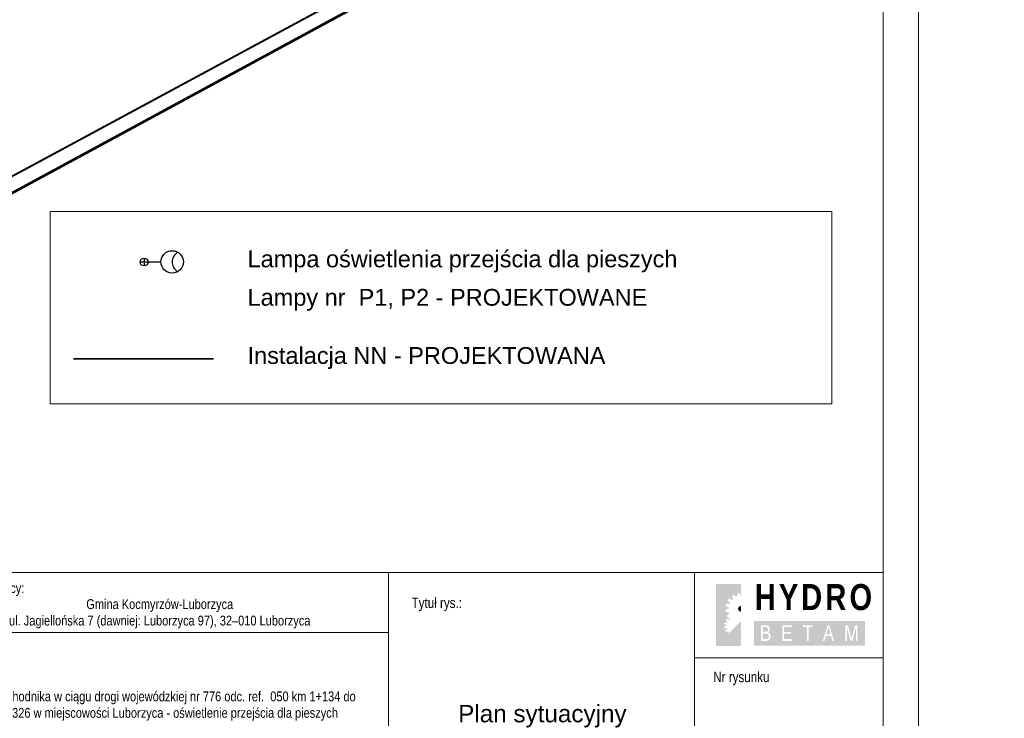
# Model space of a CAD drawing. Header units: metres. Extents: x 7437415 to 7437762, y 5556624 to 5556902.
# Tile 32 of 36: x 7437691 to 7437762, y 5556685 to 5556735. Entities that reach past the tile are written whole.
import ezdxf
from ezdxf.enums import TextEntityAlignment as Align

# ---------------------------------------------------------------- set-up
doc = ezdxf.new("R2010")
doc.units = ezdxf.units.M
doc.header["$MEASUREMENT"] = 0
doc.layers.get('0').update_dxf_attribs({"color": 250, "lineweight": 5})
for name, color, linetype, lineweight in [('_PROJ_WYMIARY', 7, 'Continuous', 9), ('_TABELKA', 7, 'Continuous', 9), ('Elektryka_oswietlenie_zewnetrzne', 1, 'Continuous', 30), ('ELEKTRYKA_TRASY', 1, 'Continuous', 40), ('MPZP', 250, 'Continuous', 5), ('Warstwa 1', 250, 'Continuous', 5)]:
    doc.layers.add(name, color=color, linetype=linetype, lineweight=lineweight)
doc.styles.add('DROGI', font='arial.ttf', dxfattribs={"width": 0.55, "height": 1.25})
doc.styles.add('ROMANS', font='arial.ttf', dxfattribs={"width": 0.8})
doc.linetypes.add('KTOK05_01-500', pattern='A,3.75,[13,dgnlstyle-rozp_2015.shx,S=0.002778,R=0,X=0,Y=0],3.75', length=7.5)

# ---------------------------------------------------------------- blocks, each defined once
blk = doc.blocks.new('logo')
at = {"layer": '_TABELKA'}
h = blk.add_hatch(color=253, dxfattribs=at)
h.dxf.hatch_style = 1
h.paths.add_polyline_path([(7425380.264, 5548831.217), (7425380.268, 5548831.271), (7425380.047, 5548831.366, -0.03968), (7425380.091, 5548831.536), (7425380.324, 5548831.502), (7425380.349, 5548831.55), (7425380.373, 5548831.598), (7425380.204, 5548831.77, -0.03968), (7425380.311, 5548831.91), (7425380.513, 5548831.789), (7425380.554, 5548831.824), (7425380.595, 5548831.859), (7425380.516, 5548832.056), (7425379.371, 5548832.056), (7425379.371, 5548830.286), (7425380.152, 5548830.286), (7425380.072, 5548830.368, -0.03968), (7425380.146, 5548830.466), (7425380.288, 5548830.381), (7425380.316, 5548830.406), (7425380.345, 5548830.43), (7425380.293, 5548830.56), (7425380.23, 5548830.534, -0.03968), (7425380.14, 5548830.686), (7425380.33, 5548830.827), (7425380.313, 5548830.878), (7425380.297, 5548830.929), (7425380.055, 5548830.932, -0.03968), (7425380.031, 5548831.106), (7425380.26, 5548831.164)])
h.paths.add_polyline_path([(7425381.142, 5548832.941), (7425379.371, 5548832.941), (7425379.371, 5548832.056), (7425380.516, 5548832.056), (7425380.505, 5548832.083, -0.03968), (7425380.657, 5548832.172), (7425380.743, 5548832.056), (7425380.9, 5548832.056), (7425380.902, 5548832.257, -0.03968), (7425381.077, 5548832.281), (7425381.133, 5548832.056), (7425381.142, 5548832.056)])
h = blk.add_hatch(color=7, dxfattribs=at)
h.dxf.hatch_style = 1
h.paths.add_polyline_path([(7425381.142, 5548831.369, 0.414214), (7425380.944, 5548831.171, 0.414214), (7425381.142, 5548830.973)])
h = blk.add_hatch(color=7, dxfattribs=at)
h.dxf.hatch_style = 1
h.paths.add_polyline_path([(7425381.142, 5548830.286), (7425379.371, 5548828.516), (7425381.142, 5548828.516)])
h = blk.add_hatch(color=253, dxfattribs=at)
h.dxf.hatch_style = 1
h.paths.add_polyline_path([(7425380.295, 5548829.509), (7425380.27, 5548829.537), (7425380.246, 5548829.566), (7425380.089, 5548829.503, -0.03968), (7425380.027, 5548829.61), (7425380.159, 5548829.708), (7425380.148, 5548829.744), (7425380.136, 5548829.779), (7425379.967, 5548829.781), (7425379.95, 5548829.904), (7425380.11, 5548829.944), (7425380.113, 5548829.981), (7425380.116, 5548830.019), (7425379.961, 5548830.085), (7425379.992, 5548830.204), (7425380.156, 5548830.18), (7425380.173, 5548830.214), (7425380.19, 5548830.247), (7425380.152, 5548830.286), (7425379.371, 5548830.286), (7425379.371, 5548828.516), (7425380.217, 5548829.361, -0.002922), (7425380.21, 5548829.367)])
h = blk.add_hatch(color=7, dxfattribs=at)
h.dxf.hatch_style = 1
h.paths.add_polyline_path([(7425382.07, 5548830.31), (7425382.07, 5548828.531), (7425389.988, 5548828.531), (7425389.988, 5548830.31)])
h.paths.add_polyline_path([(7425383.015, 5548829.988, -0.019554), (7425383.038, 5548829.982, -0.030467), (7425383.063, 5548829.972, -0.03035), (7425383.087, 5548829.96, -0.019275), (7425383.102, 5548829.95, -0.016782), (7425383.116, 5548829.939, -0.023779), (7425383.132, 5548829.925, -0.020038), (7425383.146, 5548829.91, -0.04144), (7425383.166, 5548829.883, -0.028564), (7425383.181, 5548829.853, -0.025176), (7425383.193, 5548829.823, -0.029105), (7425383.202, 5548829.792, -0.018382), (7425383.207, 5548829.762, -0.022474), (7425383.21, 5548829.733, -0.010211), (7425383.21, 5548829.71, -0.015595), (7425383.21, 5548829.691, -0.012927), (7425383.209, 5548829.672, -0.012089), (7425383.206, 5548829.654, -0.020046), (7425383.202, 5548829.632, -0.016988), (7425383.196, 5548829.609, -0.025553), (7425383.187, 5548829.587, -0.019786), (7425383.176, 5548829.564, -0.029539), (7425383.162, 5548829.541, -0.026503), (7425383.146, 5548829.519, -0.037871), (7425383.123, 5548829.496, -0.031529), (7425383.097, 5548829.477, -0.001638), (7425383.095, 5548829.476, -0.025461), (7425383.118, 5548829.465, -0.060861), (7425383.166, 5548829.432, -0.063665), (7425383.205, 5548829.387, -0.038079), (7425383.227, 5548829.348, -0.036496), (7425383.243, 5548829.305, -0.024254), (7425383.253, 5548829.264, -0.029297), (7425383.258, 5548829.224, -0.034112), (7425383.259, 5548829.179, -0.02707), (7425383.253, 5548829.13, -0.035437), (7425383.242, 5548829.084, -0.03224), (7425383.224, 5548829.039, -0.052864), (7425383.194, 5548828.99, -0.061486), (7425383.154, 5548828.949, -0.048655), (7425383.106, 5548828.918, -0.055526), (7425383.055, 5548828.898, -0.010011), (7425383.036, 5548828.894, -0.007067), (7425383.012, 5548828.889, -0.02658), (7425382.986, 5548828.885, -0.016582), (7425382.957, 5548828.884), (7425382.582, 5548828.884), (7425382.582, 5548829.999), (7425382.919, 5548829.999, -0.012475), (7425382.952, 5548829.997, -0.001918), (7425382.983, 5548829.993, -0.024719)], flags=16)
h.paths.add_polyline_path([(7425383.044, 5548829.831, -0.023779), (7425383.052, 5548829.824, -0.03242), (7425383.065, 5548829.81, -0.037956), (7425383.078, 5548829.786, -0.037858), (7425383.089, 5548829.757, -0.033146), (7425383.095, 5548829.718, -0.017082), (7425383.096, 5548829.687, -0.020854), (7425383.095, 5548829.667, -0.017536), (7425383.092, 5548829.648, -0.031299), (7425383.085, 5548829.621, -0.034354), (7425383.073, 5548829.596, -0.040821), (7425383.06, 5548829.578, -0.037871), (7425383.049, 5548829.567, -0.031529), (7425383.035, 5548829.556, -0.040933), (7425383.012, 5548829.544, -0.02346), (7425383.006, 5548829.542, 0.036119), (7425383.019, 5548829.547, 0.028298), (7425383.035, 5548829.556, 0.031529), (7425383.049, 5548829.567, 0.054126), (7425383.064, 5548829.583, 0.04811), (7425383.076, 5548829.6, 0.019786), (7425383.082, 5548829.615, 0.038387), (7425383.088, 5548829.632, 0.040682), (7425383.094, 5548829.658, 0.022393), (7425383.096, 5548829.679, 0.027264), (7425383.096, 5548829.7, 0.034088), (7425383.094, 5548829.728, 0.018382), (7425383.09, 5548829.75, 0.029105), (7425383.085, 5548829.767, 0.025176), (7425383.078, 5548829.786, 0.028563), (7425383.068, 5548829.804, 0.056374), (7425383.057, 5548829.819, 0.040061), (7425383.044, 5548829.831, 0.032449), (7425383.032, 5548829.84, -0.024613)], flags=0)
h.paths.add_polyline_path([(7425382.973, 5548829.395, -0.042452), (7425383.001, 5548829.389, -0.013375), (7425383.042, 5548829.375, -0.034499), (7425383.057, 5548829.369, -0.060861), (7425383.082, 5548829.351, -0.063665), (7425383.101, 5548829.33, -0.038078), (7425383.114, 5548829.306, -0.036497), (7425383.124, 5548829.28, -0.024255), (7425383.131, 5548829.25, -0.029297), (7425383.134, 5548829.224, -0.034112), (7425383.135, 5548829.196, -0.02707), (7425383.131, 5548829.16, -0.035437), (7425383.123, 5548829.131, -0.03224), (7425383.111, 5548829.1, -0.052864), (7425383.094, 5548829.072, -0.061486), (7425383.075, 5548829.052, -0.048655), (7425383.047, 5548829.034, -0.055526), (7425383.02, 5548829.024, -0.01001), (7425383.006, 5548829.02, -0.009149), (7425382.979, 5548829.015, -0.022161), (7425382.951, 5548829.013), (7425382.702, 5548829.013), (7425382.702, 5548829.398), (7425382.929, 5548829.398, -0.0326)], flags=0)
h.paths.add_polyline_path([(7425384.111, 5548829.999), (7425384.756, 5548829.999), (7425384.756, 5548829.864), (7425384.23, 5548829.864), (7425384.23, 5548829.524), (7425384.723, 5548829.524), (7425384.723, 5548829.419), (7425384.723, 5548829.392), (7425384.23, 5548829.392), (7425384.23, 5548829.015), (7425384.777, 5548829.015), (7425384.777, 5548828.884), (7425384.111, 5548828.884)], flags=16)
h.paths.add_polyline_path([(7425385.565, 5548829.999), (7425386.272, 5548829.999), (7425386.272, 5548829.864), (7425385.976, 5548829.864), (7425385.976, 5548828.884), (7425385.859, 5548828.884), (7425385.859, 5548829.864), (7425385.565, 5548829.864)], flags=16)
h.paths.add_polyline_path([(7425387.328, 5548829.999), (7425387.372, 5548829.999), (7425387.446, 5548829.999), (7425387.789, 5548828.884), (7425387.664, 5548828.884), (7425387.569, 5548829.222), (7425387.387, 5548829.222), (7425387.204, 5548829.222), (7425387.11, 5548828.884), (7425386.985, 5548828.884)], flags=16)
h.paths.add_polyline_path([(7425387.237, 5548829.339), (7425387.387, 5548829.878), (7425387.537, 5548829.339), (7425387.387, 5548829.339)], flags=0)
h.paths.add_polyline_path([(7425388.604, 5548829.999), (7425388.778, 5548829.999), (7425389.033, 5548829.041), (7425389.287, 5548829.999), (7425389.461, 5548829.999), (7425389.461, 5548828.884), (7425389.351, 5548828.884), (7425389.351, 5548829.83), (7425389.092, 5548828.884), (7425389.035, 5548828.884), (7425388.973, 5548828.884), (7425388.715, 5548829.83), (7425388.715, 5548828.884), (7425388.604, 5548828.884)], flags=16)
h.paths.add_polyline_path([(7425387.387, 5548829.878), (7425387.237, 5548829.339), (7425387.387, 5548829.339), (7425387.537, 5548829.339)], flags=0)
h = blk.add_hatch(color=7, dxfattribs=at)
h.dxf.hatch_style = 1
h.paths.add_polyline_path([(7425387.387, 5548829.878), (7425387.237, 5548829.339), (7425387.387, 5548829.339), (7425387.537, 5548829.339)])
h.paths.add_polyline_path([(7425383.09, 5548829.75, 0.029105), (7425383.085, 5548829.767, 0.025176), (7425383.078, 5548829.786, 0.028563), (7425383.068, 5548829.804, 0.041439), (7425383.06, 5548829.816, 0.020038), (7425383.052, 5548829.824, 0.023779), (7425383.044, 5548829.831, 0.016784), (7425383.036, 5548829.837, 0.019278), (7425383.029, 5548829.842, 0.030346), (7425383.018, 5548829.848, 0.030467), (7425383.007, 5548829.852, 0.019546), (7425382.992, 5548829.856, 0.01919), (7425382.976, 5548829.859, 0.005588), (7425382.971, 5548829.86, 0.001384), (7425382.949, 5548829.862), (7425382.702, 5548829.862), (7425382.702, 5548829.529), (7425382.923, 5548829.529, 0.021266), (7425382.953, 5548829.53, 0.030671), (7425382.973, 5548829.534, 0.004737), (7425383.001, 5548829.54, 0.02264), (7425383.006, 5548829.542, 0.036119), (7425383.019, 5548829.547, 0.028298), (7425383.035, 5548829.556, 0.031529), (7425383.049, 5548829.567, 0.037871), (7425383.06, 5548829.578, 0.026503), (7425383.069, 5548829.589, 0.029538), (7425383.076, 5548829.6, 0.019786), (7425383.082, 5548829.615, 0.025554), (7425383.087, 5548829.626, 0.016988), (7425383.091, 5548829.641, 0.020046), (7425383.093, 5548829.654, 0.012089), (7425383.095, 5548829.667, 0.012927), (7425383.096, 5548829.679, 0.015595), (7425383.096, 5548829.691, 0.010211), (7425383.096, 5548829.71, 0.022474), (7425383.094, 5548829.728, 0.018382)])
h.paths.add_polyline_path([(7425383.135, 5548829.196, 0.034112), (7425383.134, 5548829.224, 0.029297), (7425383.131, 5548829.25, 0.024255), (7425383.124, 5548829.28, 0.036497), (7425383.114, 5548829.306, 0.038078), (7425383.101, 5548829.33, 0.063666), (7425383.082, 5548829.351, 0.06086), (7425383.057, 5548829.369, 0.034499), (7425383.042, 5548829.375, 0.013375), (7425383.001, 5548829.389, 0.042452), (7425382.973, 5548829.395, 0.0326), (7425382.929, 5548829.398), (7425382.702, 5548829.398), (7425382.702, 5548829.013), (7425382.951, 5548829.013, 0.016582), (7425382.972, 5548829.014, 0.02658), (7425382.985, 5548829.016, 0.007067), (7425383.006, 5548829.02, 0.01001), (7425383.02, 5548829.024, 0.055526), (7425383.047, 5548829.034, 0.048655), (7425383.075, 5548829.052, 0.061486), (7425383.094, 5548829.072, 0.052864), (7425383.111, 5548829.1, 0.03224), (7425383.123, 5548829.131, 0.035437), (7425383.131, 5548829.16, 0.02707)])
at = {"layer": '_TABELKA', "color": 7, "lineweight": 50, "insert": (7425382.132, 5548832.937), "char_height": 1.85625, "width": 11.67061, "attachment_point": 1, "style": 'ROMANS'}
blk.add_mtext('{\\fArial|b1|i0|c238|p34;\\T1.15;HYDRO}', dxfattribs=at)
blk = doc.blocks.new('slup_oswietleniowy_4')
for p, q in [((-0.35, 0), (1.5, 0)), ((0, 0.35), (0, -0.35))]:
    blk.add_line(p, q)
for centre, radius in [((2.5, 0), 1), ((0, 0), 0.35)]:
    blk.add_circle(centre, radius)
blk.add_arc((3.5, 0), 1, 120, 240)

msp = doc.modelspace()

# ---------------------------------------------------------------- linework, layer by layer
at = {"layer": '_PROJ_WYMIARY'}
msp.add_lwpolyline([(7437693.507, 5556721.554), (7437749.256, 5556721.554), (7437749.256, 5556707.833), (7437693.507, 5556707.833)], close=True, dxfattribs=at)
at = {"layer": '_TABELKA'}
for p, q in [((7437717.636, 5556678.257), (7437717.636, 5556695.807)), ((7437739.465, 5556689.729), (7437739.465, 5556695.807)), ((7437752.925, 5556695.807), (7437752.925, 5556684.445)), ((7437686.2, 5556691.513), (7437717.636, 5556691.513)), ((7437739.465, 5556689.729), (7437752.925, 5556689.729)), ((7437739.465, 5556689.729), (7437739.465, 5556678.257)), ((7437752.925, 5556688.007), (7437752.925, 5556660.566))]:
    msp.add_line(p, q, dxfattribs=at)
at = {"layer": '_TABELKA', "color": 7}
for points in [[(7437755.425, 5556804.566), (7437414.651, 5556804.566), (7437414.651, 5556658.066), (7437755.425, 5556658.066)], [(7437752.925, 5556802.066), (7437417.151, 5556802.066), (7437417.151, 5556660.566), (7437752.925, 5556660.566)]]:
    msp.add_lwpolyline(points, close=True, dxfattribs=at)
at = {"layer": '_TABELKA', "flags": 128}
msp.add_lwpolyline([(7437686.1, 5556695.807), (7437752.925, 5556695.807)], dxfattribs=at)
at = {"layer": 'ELEKTRYKA_TRASY', "lineweight": 35}
msp.add_line((7437695.175, 5556711.032), (7437705.157, 5556711.032), dxfattribs=at)
at = {"layer": 'MPZP', "color": 212, "linetype": 'KTOK05_01-500', "lineweight": 40, "flags": 128}
msp.add_lwpolyline([(7437495.183, 5556636.991), (7437534.91, 5556646.91), (7437607.002, 5556679.825), (7437691.32, 5556724.349), (7437761.13, 5556762.033)], dxfattribs=at)
at = {"layer": 'Warstwa 1', "color": 207, "linetype": 'Continuous', "lineweight": 53, "true_color": 0x6e1e6e, "flags": 128}
msp.add_lwpolyline([(7437466.384, 5556694.725), (7437479.253, 5556654.299), (7437507.556, 5556623.548), (7437507.556, 5556623.548), (7437761.553, 5556761.255), (7437724.258, 5556829.774), (7437466.384, 5556694.725)], close=True, dxfattribs=at)

# ---------------------------------------------------------------- block references
at = {"layer": '_TABELKA', "color": 6, "linetype": 'Continuous'}
msp.add_blockref('logo', (12361.622, 7862.043), dxfattribs=at)
at = {"layer": 'Elektryka_oswietlenie_zewnetrzne', "xscale": 0.8, "yscale": 0.8, "zscale": 0.8}
msp.add_blockref('slup_oswietleniowy_4', (7437700.209, 5556717.949), dxfattribs=at)

# ---------------------------------------------------------------- texts
at = {"layer": '_PROJ_WYMIARY', "style": 'DROGI'}
for s, p in [('Lampa oświetlenia przejścia dla pieszych', (7437707.588, 5556717.569)), ('Lampy nr  P1, P2 - PROJEKTOWANE', (7437707.588, 5556714.828)), ('Instalacja NN - PROJEKTOWANA', (7437707.588, 5556710.678))]:
    msp.add_text(s, height=1.2, dxfattribs=at).set_placement(p)
at = {"layer": '_TABELKA', "style": 'ROMANS', "text_generation_flag": 6, "width": 0.8}
for s, height, p in [('Zamawiający:', 0.70312, (7437686.867, 5556694.339)), ('Tytuł rys.:', 0.7425, (7437719.284, 5556693.268))]:
    msp.add_text(s, height=height, rotation=180, dxfattribs=at).set_placement(p)
msp.add_text('Nr rysunku', height=0.7425, rotation=180, dxfattribs=at).set_placement((7437742.803, 5556687.984), align=Align.CENTER)
at = {"layer": '_TABELKA', "attachment_point": 5, "style": 'ROMANS'}
for s, insert, char_height, width in [('Gmina Kocmyrzów-Luborzyca\\Pul. Jagiellońska 7 (dawniej: Luborzyca 97), 32–010 Luborzyca', (7437701.326, 5556692.855), 0.70312, 28.60673), ('{\\C0;\\PBudowa chodnika w ciągu drogi wojewódzkiej nr 776 odc. ref.  050 km 1+134 do km 1+326 w miejscowości Luborzyca - oświetlenie przejścia dla pieszych}', (7437701.333, 5556686.861), 0.703125, 28.07276), ('{\\W1;\\C0;Plan sytuacyjny}', (7437728.613, 5556685.552), 1.2375, 21.70305)]:
    msp.add_mtext(s, dxfattribs=dict(at, insert=insert, char_height=char_height, width=width))

doc.saveas('drawing.dxf')
